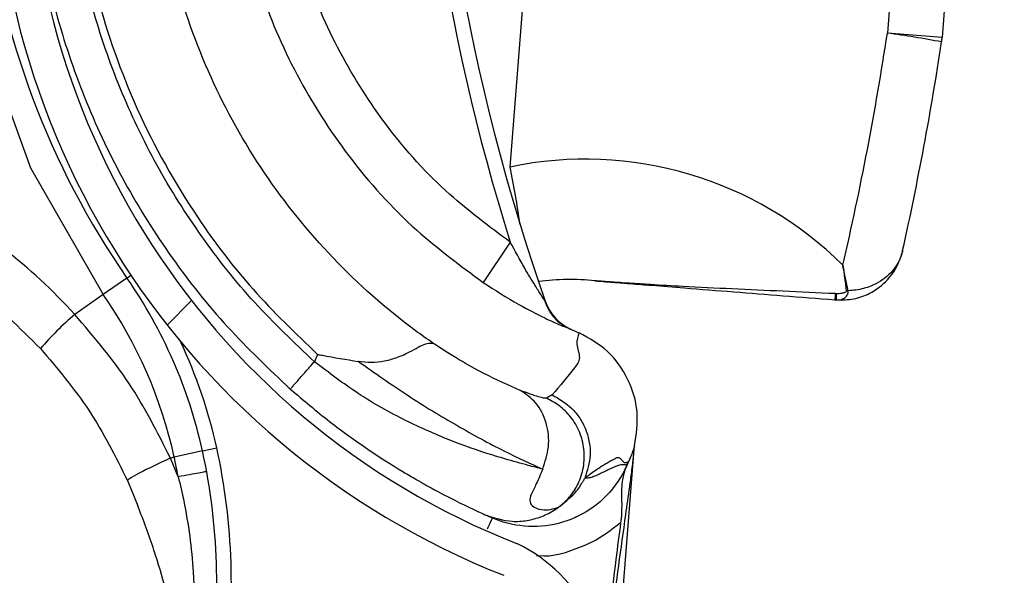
# Model space of a CAD drawing. Header units: inches. Extents: x 170 to 284, y 215 to 248.
# Tile 134 of 195: x 186.1453 to 186.2146, y 224.2498 to 224.2889. Entities that reach past the tile are written whole.
import ezdxf

# ---------------------------------------------------------------- set-up
doc = ezdxf.new("R2010")
doc.units = ezdxf.units.IN
doc.header["$LTSCALE"] = 0.25
doc.header["$MEASUREMENT"] = 0
doc.layers.add('RH BENCH MOUNT', color=7, linetype='Continuous')
pattern_1 = [(45, (176.0930244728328, 218.320867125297), (-0.03026527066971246, 0.03026527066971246), [])]

msp = doc.modelspace()

# ---------------------------------------------------------------- hatches: boundary and pattern name
at = {"layer": 'RH BENCH MOUNT'}
h = msp.add_hatch(dxfattribs=at)
h.set_pattern_fill('ANSI31', color=256, scale=0.34241245, angle=2.8e-322, style=0)
h.set_pattern_definition([(45, (176.1263761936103, 218.320867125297), (-0.03026527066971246, 0.03026527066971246), [])])
edge = h.paths.add_edge_path(flags=0)
edge.add_arc((186.41301658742, 224.2130895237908), 0.021400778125, 89.9999999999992, 390.52248781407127, ccw=False)
edge.add_line((186.41301658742, 224.2344903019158), (186.485779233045, 224.2344903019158))
edge.add_arc((186.485779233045, 224.6453852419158), 0.4108949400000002, 270, 450.0000000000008)
edge.add_line((186.485779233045, 225.0562801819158), (186.00212164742, 225.0562801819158))
edge.add_arc((186.00212164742, 225.0605603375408), 0.004280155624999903, 180.0000000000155, 269.9999999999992, ccw=False)
edge.add_line((185.997841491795, 225.0605603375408), (185.997841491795, 225.1033618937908))
edge.add_arc((186.00212164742, 225.1033618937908), 0.004280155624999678, 360, 540, ccw=False)
edge.add_line((186.006401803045, 225.1033618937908), (186.006401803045, 225.0605603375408))
edge.add_line((186.006401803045, 225.0605603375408), (186.003169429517, 225.0605603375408))
edge.add_line((186.003169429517, 225.0605603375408), (186.003169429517, 225.1033618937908))
edge.add_arc((186.00212164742, 225.1033618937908), 0.001047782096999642, 360, 540.0000000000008)
edge.add_line((186.001073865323, 225.1033618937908), (186.001073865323, 225.0605603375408))
edge.add_arc((186.00212164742, 225.0605603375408), 0.001047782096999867, 180, 270)
edge.add_line((186.00212164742, 225.0595125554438), (186.485779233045, 225.0595125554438))
edge.add_arc((186.485779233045, 224.6453852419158), 0.4141273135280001, 269.9999999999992, 450, ccw=False)
edge.add_line((186.485779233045, 224.2312579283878), (186.41301658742, 224.2312579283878))
edge.add_arc((186.41301658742, 224.2130895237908), 0.018168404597, 450.0000000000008, 750.5224878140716)
edge.add_arc((186.4277648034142, 224.221784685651), 0.001047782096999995, 390.5224878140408, 495.0000000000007)
edge.add_line((186.4270239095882, 224.222525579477), (186.4183287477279, 224.2138304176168))
edge.add_line((186.4183287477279, 224.2138304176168), (186.4160431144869, 224.2161160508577))
edge.add_line((186.4160431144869, 224.2161160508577), (186.4247382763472, 224.224811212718))
edge.add_arc((186.4277648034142, 224.221784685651), 0.004280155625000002, 390.522487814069, 495.0000000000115, ccw=False)
h = msp.add_hatch(dxfattribs=at)
h.set_pattern_fill('ANSI31', color=256, scale=0.34241245, style=0)
h.set_pattern_definition(pattern_1)
edge = h.paths.add_edge_path(flags=0)
edge.add_line((186.4524275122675, 225.0520000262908), (186.1100150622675, 225.0520000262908))
edge.add_line((186.1100150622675, 225.0520000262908), (186.1100150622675, 225.0562801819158))
edge.add_line((186.1100150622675, 225.0562801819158), (186.4524275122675, 225.0562801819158))
edge.add_arc((186.4524275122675, 224.6453852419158), 0.4108949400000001, 269.9999999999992, 450, ccw=False)
edge.add_line((186.4524275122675, 224.2344903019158), (186.3796648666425, 224.2344903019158))
edge.add_line((186.3796648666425, 224.2344903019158), (186.3796648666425, 224.2387704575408))
edge.add_line((186.3796648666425, 224.2387704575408), (186.4524275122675, 224.2387704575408))
edge.add_arc((186.4524275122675, 224.6453852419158), 0.406614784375, 270, 450.0000000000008)
h = msp.add_hatch(dxfattribs=at)
h.set_pattern_fill('ANSI31', color=256, scale=0.34241245, angle=2.8e-322, style=0)
h.set_pattern_definition(pattern_1)
edge = h.paths.add_edge_path(flags=0)
edge.add_arc((186.1669971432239, 224.2148798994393), 0.001712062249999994, 445.455402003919, 467.6658223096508)
edge.add_line((186.1664775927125, 224.2165112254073), (186.1657450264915, 224.2188113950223))
edge.add_arc((186.1669971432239, 224.2148798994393), 0.004126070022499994, 445.4554020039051, 467.6658223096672, ccw=False)
edge.add_arc((186.1662917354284, 224.2060051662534), 0.01302879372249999, 396.9315693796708, 445.45540200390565, ccw=False)
edge.add_arc((186.1618095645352, 224.2032013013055), 0.01830194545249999, 355.45540200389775, 395.516775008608, ccw=False)
edge.add_arc((186.1683290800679, 224.2026830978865), 0.01176186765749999, 287.5962596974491, 355.45540200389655, ccw=False)
edge.add_arc((186.1662998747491, 224.2061075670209), 0.01566536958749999, 230.7124700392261, 290.88620181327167, ccw=False)
edge.add_arc((186.1721653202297, 224.2137821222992), 0.02532140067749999, 208.3096502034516, 231.4363353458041, ccw=False)
edge.add_arc((186.1635368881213, 224.2080789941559), 0.01504902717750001, 167.6111203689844, 204.77005164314, ccw=False)
edge.add_arc((186.1758215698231, 224.2057629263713), 0.02754708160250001, 448.763905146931, 528.3879757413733, ccw=False)
edge.add_arc((186.1754384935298, 224.2419974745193), 0.008748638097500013, 276.4140209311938, 423.3968342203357)
edge.add_arc((186.2001763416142, 224.3025811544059), 0.05672062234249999, 175.0260377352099, 248.465301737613, ccw=False)
edge.add_arc((186.3581052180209, 224.2912304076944), 0.2150521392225, 518.8814295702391, 535.6614556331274, ccw=False)
edge.add_arc((186.1840258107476, 224.3573809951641), 0.02884824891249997, 460.61424547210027, 516.869158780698, ccw=False)
edge.add_arc((186.1710761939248, 224.4131286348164), 0.0284373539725, 285.5759958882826, 339.1744695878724)
edge.add_arc((186.1835452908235, 224.4079469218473), 0.01494630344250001, 340.7468428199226, 396.0025941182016)
edge.add_arc((186.1799881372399, 224.4064091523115), 0.0187470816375, 393.4132765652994, 426.8950179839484)
edge.add_arc((186.1825893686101, 224.4110456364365), 0.0134739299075, 429.3329594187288, 467.7290477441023)
edge.add_arc((186.1805855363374, 224.4182465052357), 0.006011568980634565, 470.4379345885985, 491.1729756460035)
edge.add_arc((186.1897725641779, 224.4102342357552), 0.01816498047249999, 496.3546620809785, 535.455402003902)
edge.add_arc((186.1825703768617, 224.4108067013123), 0.01094007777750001, 535.4554020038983, 625.4554020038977)
edge.add_arc((186.1818514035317, 224.4017613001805), 0.001866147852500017, 265.4554020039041, 281.0976484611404)
edge.add_line((186.182210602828, 224.3999300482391), (186.1826752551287, 224.3975611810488))
edge.add_arc((186.1818514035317, 224.4017613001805), 0.004280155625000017, 265.4554020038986, 281.09764846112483, ccw=False)
edge.add_arc((186.1825703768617, 224.4108067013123), 0.01335408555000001, 175.4554020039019, 265.4554020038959, ccw=False)
edge.add_arc((186.1897725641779, 224.4102342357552), 0.020578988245, 496.06676031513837, 535.4554020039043, ccw=False)
edge.add_arc((186.1805855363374, 224.4182465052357), 0.008425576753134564, 470.0330691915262, 491.9551129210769, ccw=False)
edge.add_arc((186.1825893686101, 224.4110456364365), 0.01588793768, 429.1457042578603, 467.92598269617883, ccw=False)
edge.add_arc((186.1799881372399, 224.4064091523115), 0.02116108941, 393.5599327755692, 427.0325737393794, ccw=False)
edge.add_arc((186.1835452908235, 224.4079469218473), 0.01736031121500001, 340.63565013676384, 395.8212553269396, ccw=False)
edge.add_arc((186.1710761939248, 224.4131286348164), 0.030851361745, 285.3735592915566, 339.23493959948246, ccw=False)
edge.add_arc((186.1840258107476, 224.3573809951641), 0.02643424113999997, 460.3971115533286, 516.7790151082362)
edge.add_arc((186.3581052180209, 224.2912304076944), 0.21263813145, 518.8930704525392, 535.6650915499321)
edge.add_arc((186.2001763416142, 224.3025811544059), 0.05430661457, 535.0120286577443, 608.5699368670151)
edge.add_arc((186.1754384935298, 224.2419974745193), 0.01116264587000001, 275.516440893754, 423.9844891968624, ccw=False)
edge.add_arc((186.1758215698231, 224.2057629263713), 0.02513307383, 448.4268021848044, 528.4260597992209)
edge.add_arc((186.1635368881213, 224.2080789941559), 0.01263501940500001, 527.5384492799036, 564.4380987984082)
edge.add_arc((186.1721653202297, 224.2137821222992), 0.022907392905, 208.499708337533, 231.4751172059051)
edge.add_arc((186.1662998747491, 224.2061075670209), 0.01325136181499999, 230.6476424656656, 291.190651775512)
edge.add_arc((186.1683290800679, 224.2026830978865), 0.009347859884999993, 287.1779261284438, 355.4554020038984)
edge.add_arc((186.1618095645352, 224.2032013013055), 0.01588793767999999, 355.4554020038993, 395.4075808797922)
edge.add_arc((186.1662917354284, 224.2060051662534), 0.01061478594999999, 397.0899033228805, 445.4554020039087)

# ---------------------------------------------------------------- linework, layer by layer
for p, q in [((186.1798038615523, 224.2785479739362), (186.1849874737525, 224.3437629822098)), ((186.2087836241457, 224.3183507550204), (186.2063694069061, 224.2879774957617)), ((186.2126417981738, 224.3180440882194), (186.2102275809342, 224.2876708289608)), ((186.2102275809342, 224.2876708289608), (186.2063694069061, 224.2879774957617)), ((186.1798181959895, 224.2732676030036), (186.1779043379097, 224.2704306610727)), ((186.1528333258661, 224.2707385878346), (186.1511628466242, 224.2695790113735)), ((186.1528333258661, 224.2707385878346), (186.1531083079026, 224.2709294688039)), ((186.1511628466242, 224.2695790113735), (186.1491495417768, 224.2681814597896)), ((186.2027827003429, 224.2696351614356), (186.2027066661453, 224.2696383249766)), ((186.2026772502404, 224.2692033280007), (186.2027560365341, 224.2691985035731)), ((186.2026772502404, 224.2692033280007), (186.2027493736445, 224.2691976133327)), ((186.1839413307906, 224.2671983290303), (186.1843469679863, 224.2670186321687)), ((186.1843469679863, 224.2670186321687), (186.1846681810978, 224.2668689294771)), ((186.1662568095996, 224.2653638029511), (186.166033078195, 224.2648511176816)), ((186.1827713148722, 224.2625090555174), (186.1823662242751, 224.2622783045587)), ((186.1885642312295, 224.2589177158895), (186.1885659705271, 224.2589395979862)), ((186.1581467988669, 224.2585680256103), (186.1561607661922, 224.258131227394)), ((186.1581467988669, 224.2585680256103), (186.1591500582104, 224.2587886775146)), ((186.1844372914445, 224.206996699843), (186.1885221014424, 224.2583876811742)), ((186.1561607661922, 224.258131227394), (186.1558894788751, 224.2580715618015)), ((186.1564403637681, 224.2567480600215), (186.1558894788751, 224.2580715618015)), ((186.1881476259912, 224.2578355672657), (186.1880295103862, 224.2575649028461)), ((186.1528637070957, 224.2564813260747), (186.1535971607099, 224.25471272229)), ((186.1780775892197, 224.2540667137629), (186.1782392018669, 224.2539944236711)), ((186.1783152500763, 224.253960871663), (186.1785582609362, 224.2538537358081))]:
    msp.add_line(p, q, dxfattribs=at)
at = {"layer": 'RH BENCH MOUNT', "flags": 128}
msp.add_lwpolyline([(186.1407323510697, 224.2988252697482), (186.1407421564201, 224.2980251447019), (186.1426032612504, 224.287890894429), (186.1460429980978, 224.2785045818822), (186.1511628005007, 224.2695790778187), (186.1511628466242, 224.2695790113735), (186.1511628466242, 224.2695790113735)], dxfattribs=at)
at = {"layer": 'RH BENCH MOUNT'}
for centre, radius, start, end in [((186.3196078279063, 224.3172733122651), 0.1465525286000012, 160.7960203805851, 197.473977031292), ((186.3196078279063, 224.3172733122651), 0.1455252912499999, 160.8098266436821, 199.3259522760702), ((186.2001763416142, 224.3025811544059), 0.05672062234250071, 175.0260377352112, 248.4653017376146), ((186.2001763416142, 224.3025811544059), 0.05430661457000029, 175.0120286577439, 248.5699368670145), ((186.2003704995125, 224.303736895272), 0.05786770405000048, 186.3572933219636, 214.7667559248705), ((185.9947828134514, 224.3200780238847), 0.2140077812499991, 346.9167998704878, 351.3732464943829), ((186.1925087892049, 224.1907063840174), 0.09825368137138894, 79.63215878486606, 81.89024990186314), ((185.9942036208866, 224.3201240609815), 0.2184591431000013, 347.4535877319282, 351.3732464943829), ((186.2057902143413, 224.2880235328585), 0.004451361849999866, 351.3732464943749, 355.4554020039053), ((186.1851265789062, 224.2534246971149), 0.02568093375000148, 45.15842060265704, 101.96202785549), ((186.1224494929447, 224.2665327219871), 0.05859940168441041, 7.847938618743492, 11.83187121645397), ((186.1247048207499, 224.2512129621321), 0.03424124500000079, 12.40386948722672, 34.76675592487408), ((186.1840127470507, 224.2535132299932), 0.01712062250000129, 84.06589905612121, 97.4020021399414), ((186.1858358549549, 224.2710529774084), 0.0005136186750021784, 264.0658990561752, 265.4696575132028), ((186.1247048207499, 224.2512129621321), 0.03220774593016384, 12.40386948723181, 34.76675592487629), ((186.2130245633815, 224.2687221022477), 0.01035849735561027, 174.925481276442, 177.3372458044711), ((186.2192212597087, 224.2684122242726), 0.01648398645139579, 175.7453510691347, 177.2659777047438), ((186.202753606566, 224.2747766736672), 0.005005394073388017, 278.3034086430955, 279.867494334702), ((186.1855138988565, 224.2702460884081), 0.003424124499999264, 199.325952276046, 246.07781352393), ((186.202750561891, 224.269214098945), 1.652837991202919e-05, 265.8773763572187, 289.3432568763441), ((186.1642276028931, 224.2507320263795), 0.02306145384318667, 130.8303067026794, 139.2940150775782), ((186.1247048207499, 224.2512129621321), 0.03526848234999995, 12.4038694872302, 25.29406296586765), ((186.1160099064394, 224.2493006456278), 0.04314396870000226, 351.2267056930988, 12.40386948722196), ((186.1160099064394, 224.2493006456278), 0.04417120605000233, 351.2267056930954, 12.40386948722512), ((186.1160099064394, 224.2493006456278), 0.04111046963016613, 10.43589846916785, 12.40386948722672), ((186.1754384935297, 224.2419974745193), 0.01116264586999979, 275.5164408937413, 63.98448919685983)]:
    msp.add_arc(centre, radius, start, end, dxfattribs=at)
for points, knots in [([(186.1493013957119, 224.3090369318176), (186.1491432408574, 224.3060026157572), (186.1488216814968, 224.2998332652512), (186.1504076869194, 224.2908925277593), (186.153363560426, 224.282465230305), (186.157243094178, 224.2755560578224), (186.1616103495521, 224.2698072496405), (186.1646999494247, 224.2668526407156), (186.1662568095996, 224.2653638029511)], [0, 0, 0, 0, 0.1870908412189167, 0.3803918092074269, 0.5558755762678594, 0.7364481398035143, 0.8671952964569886, 1, 1, 1, 1]), ([(186.1743722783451, 224.2661553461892), (186.173952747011, 224.2664522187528), (186.1714382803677, 224.2682315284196), (186.1671993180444, 224.2720106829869), (186.1623287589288, 224.2780168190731), (186.1585642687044, 224.2847761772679), (186.1558977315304, 224.2922369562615), (186.1545682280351, 224.300242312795), (186.1546365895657, 224.3057822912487), (186.1549246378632, 224.3085200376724), (186.1549246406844, 224.308520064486)], [0, 0, 0, 0, 0.03155846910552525, 0.1891461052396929, 0.346733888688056, 0.5043277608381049, 0.6619226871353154, 0.8309600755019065, 0.9999983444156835, 1, 1, 1, 1]), ([(186.166033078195, 224.2648511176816), (186.1645917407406, 224.2662111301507), (186.1617067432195, 224.2689333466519), (186.1580080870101, 224.273613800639), (186.1548239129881, 224.2786579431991), (186.1522549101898, 224.2840525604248), (186.1503055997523, 224.289700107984), (186.1490411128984, 224.2955346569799), (186.1484037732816, 224.3014664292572), (186.1485739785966, 224.3054297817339), (186.1486588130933, 224.3074052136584)], [0, 0, 0, 0, 0.1247413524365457, 0.2496837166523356, 0.374688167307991, 0.4999855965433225, 0.6253465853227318, 0.7503062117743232, 0.8755465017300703, 1, 1, 1, 1]), ([(186.146045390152, 224.3007949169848), (186.1461892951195, 224.2989078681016), (186.1464920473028, 224.2949378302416), (186.1478431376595, 224.2890021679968), (186.149872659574, 224.2830671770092), (186.1525786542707, 224.2774039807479), (186.1559194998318, 224.2721082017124), (186.1598033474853, 224.2672034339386), (186.1628249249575, 224.264350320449), (186.1643330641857, 224.2629262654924)], [0, 0, 0, 0, 0.1313887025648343, 0.276420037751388, 0.4215581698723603, 0.5666389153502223, 0.7114924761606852, 0.8559992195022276, 1, 1, 1, 1]), ([(186.1608362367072, 224.2969947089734), (186.1612199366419, 224.2950709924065), (186.1620459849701, 224.2909295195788), (186.1646649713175, 224.2849561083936), (186.1683627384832, 224.2791358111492), (186.1728169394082, 224.2741941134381), (186.1763133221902, 224.2716076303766), (186.1779043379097, 224.2704306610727)], [0, 0, 0, 0, 0.1810254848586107, 0.3897206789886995, 0.5984159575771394, 0.8172607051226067, 0.9999999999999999, 0.9999999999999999, 0.9999999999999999, 0.9999999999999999]), ([(186.1798181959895, 224.2732676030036), (186.1783627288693, 224.2743443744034), (186.1751642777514, 224.2767106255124), (186.171088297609, 224.2812310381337), (186.1677098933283, 224.2865567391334), (186.1653744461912, 224.2918454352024), (186.1646486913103, 224.2954495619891), (186.1643312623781, 224.2970259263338)], [0, 0, 0, 0, 0.1862448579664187, 0.4092810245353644, 0.6219695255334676, 0.8346579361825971, 1, 1, 1, 1]), ([(186.1491495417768, 224.2681814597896), (186.149149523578, 224.2681814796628), (186.1476161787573, 224.2698559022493), (186.1442333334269, 224.2730545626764), (186.1402891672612, 224.2753982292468), (186.1382844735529, 224.2765894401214)], [0, 0, 0, 0, 5.83624926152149e-06, 0.4917349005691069, 1, 1, 1, 1]), ([(186.1372061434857, 224.2730612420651), (186.1389170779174, 224.2720803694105), (186.1423986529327, 224.2700843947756), (186.1452800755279, 224.2672259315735), (186.1467454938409, 224.2657721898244)], [0, 0, 0, 0, 0.4914254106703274, 1, 1, 1, 1]), ([(186.1822033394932, 224.2692352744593), (186.1821999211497, 224.2692400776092), (186.1821388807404, 224.2693258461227), (186.1819219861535, 224.2696491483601), (186.1814584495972, 224.2703776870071), (186.1807124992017, 224.2716180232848), (186.1801517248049, 224.272652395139), (186.1798181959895, 224.2732676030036)], [0, 0, 0, 0, 0.005253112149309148, 0.09380336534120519, 0.2660256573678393, 0.5634579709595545, 1, 1, 1, 1]), ([(186.2027493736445, 224.2691976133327), (186.203177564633, 224.2692007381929), (186.2040215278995, 224.2692068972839), (186.205312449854, 224.2696926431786), (186.2065930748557, 224.270677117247), (186.2072111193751, 224.2717907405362), (186.2074120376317, 224.2725216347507), (186.2074387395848, 224.2726354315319), (186.2074451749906, 224.2726642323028), (186.2074460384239, 224.2726680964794)], [0, 0, 0, 0, 0.1732409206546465, 0.3414573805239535, 0.5985081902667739, 0.9384150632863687, 0.9844493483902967, 0.9979135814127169, 1, 1, 1, 1]), ([(186.2074460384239, 224.2726680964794), (186.2074453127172, 224.2726648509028), (186.2074398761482, 224.2726405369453), (186.2074170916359, 224.2725443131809), (186.2073847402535, 224.2724304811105), (186.2071877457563, 224.271840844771), (186.2066433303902, 224.2709841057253), (186.2054294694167, 224.2701988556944), (186.2043689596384, 224.2698966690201), (186.2037924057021, 224.2698575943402), (186.2036113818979, 224.2698453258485)], [0, 0, 0, 0, 0.002292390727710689, 0.01717324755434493, 0.06815791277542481, 0.08374770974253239, 0.4445090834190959, 0.728832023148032, 0.914859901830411, 1, 1, 1, 1]), ([(186.2032354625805, 224.2716339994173), (186.203236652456, 224.2716261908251), (186.203328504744, 224.2710234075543), (186.2034029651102, 224.2704196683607), (186.2034764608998, 224.2698237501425)], [0, 0, 0, 0, 0.01295422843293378, 1, 1, 1, 1]), ([(186.2036113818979, 224.2698453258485), (186.2034937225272, 224.2704346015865), (186.2033745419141, 224.2710314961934), (186.20323721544, 224.2716264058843), (186.2032354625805, 224.2716339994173)], [0, 0, 0, 0, 0.9872358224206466, 1, 1, 1, 1]), ([(186.1779043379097, 224.2704306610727), (186.1787405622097, 224.2698945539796), (186.180211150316, 224.2689517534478), (186.1821226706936, 224.2679728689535), (186.183331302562, 224.2674297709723), (186.1837909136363, 224.2672519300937), (186.1839222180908, 224.2672069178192), (186.1839222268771, 224.2672069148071)], [0, 0, 0, 0, 0.3699466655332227, 0.6505899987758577, 0.8492685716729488, 0.9999899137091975, 1, 1, 1, 1]), ([(186.2027066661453, 224.2696383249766), (186.2014737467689, 224.2696945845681), (186.1990050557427, 224.2698072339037), (186.1954152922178, 224.2699694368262), (186.1923281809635, 224.2701211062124), (186.1899486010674, 224.2702558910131), (186.1883961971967, 224.2703543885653), (186.18740093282, 224.2704225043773), (186.1867689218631, 224.2704678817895), (186.1863700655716, 224.2704973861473), (186.1861189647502, 224.270516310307), (186.185946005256, 224.2705294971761), (186.1858377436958, 224.2705378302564), (186.1857886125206, 224.2705416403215), (186.1857845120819, 224.2705419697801), (186.1857827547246, 224.2705421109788)], [0, 0, 0, 0, 0.2019912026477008, 0.4044496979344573, 0.6088048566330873, 0.7472867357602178, 0.8378383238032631, 0.8960050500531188, 0.9331273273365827, 0.9568423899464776, 0.9721219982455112, 0.9821627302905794, 0.9924314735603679, 0.9967562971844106, 0.9999999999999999, 0.9999999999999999, 0.9999999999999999, 0.9999999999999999]), ([(186.185795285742, 224.2705409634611), (186.1857968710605, 224.270540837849), (186.1858005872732, 224.2705405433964), (186.185850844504, 224.2705365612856), (186.1859610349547, 224.2705278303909), (186.1861366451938, 224.2705139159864), (186.1863926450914, 224.2704936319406), (186.1867993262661, 224.2704614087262), (186.1874435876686, 224.270410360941), (186.1884568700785, 224.2703300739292), (186.1900327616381, 224.2702052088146), (186.1924335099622, 224.2700149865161), (186.1955001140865, 224.2697720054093), (186.1990405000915, 224.2694914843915), (186.201457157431, 224.2693000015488), (186.2026772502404, 224.2692033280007)], [0, 0, 0, 0, 0.003085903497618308, 0.007233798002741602, 0.01731150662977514, 0.02732238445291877, 0.04265796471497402, 0.06654606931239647, 0.1040048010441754, 0.1627312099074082, 0.2541116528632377, 0.393603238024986, 0.5985768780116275, 0.797334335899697, 0.9999999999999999, 0.9999999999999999, 0.9999999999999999, 0.9999999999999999]), ([(186.2027560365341, 224.2691985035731), (186.2029049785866, 224.2692033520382), (186.2031103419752, 224.2692100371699), (186.2033285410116, 224.2693166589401), (186.2034501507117, 224.2694091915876), (186.2035302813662, 224.269508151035), (186.2035810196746, 224.269612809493), (186.2036039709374, 224.269691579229), (186.2036133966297, 224.2697671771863), (186.2036136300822, 224.2698150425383), (186.2036117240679, 224.2698407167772), (186.2036113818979, 224.2698453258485)], [0, 0, 0, 0, 0.3645929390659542, 0.5027058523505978, 0.6105078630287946, 0.7482334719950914, 0.8124580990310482, 0.8899537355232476, 0.9408504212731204, 0.9893813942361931, 1, 1, 1, 1]), ([(186.2034764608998, 224.2698237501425), (186.2034765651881, 224.2698225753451), (186.2034771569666, 224.2698159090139), (186.203475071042, 224.2698026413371), (186.2034642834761, 224.2697812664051), (186.2034432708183, 224.2697594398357), (186.2033994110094, 224.2697282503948), (186.203335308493, 224.2696994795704), (186.2032424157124, 224.2696711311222), (186.2030600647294, 224.2696347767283), (186.2029017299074, 224.2696349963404), (186.2027827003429, 224.2696351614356)], [0, 0, 0, 0, 0.004695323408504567, 0.02664338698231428, 0.05219506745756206, 0.09877045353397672, 0.1450743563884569, 0.2652549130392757, 0.3748338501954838, 0.530025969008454, 1, 1, 1, 1]), ([(186.1822033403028, 224.269235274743), (186.1823325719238, 224.2689080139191), (186.1825575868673, 224.2683381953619), (186.1831686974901, 224.2676412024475), (186.1836552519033, 224.2673609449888), (186.1839223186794, 224.2672071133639)], [0, 0, 0, 0, 0.378355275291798, 0.6587829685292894, 1, 1, 1, 1]), ([(186.1822827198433, 224.2691129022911), (186.1822804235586, 224.2691164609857), (186.1822753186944, 224.2691243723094), (186.1822499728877, 224.2691638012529), (186.1822360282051, 224.2691854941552)], [0, 0, 0, 0, 0.4498228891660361, 1, 1, 1, 1]), ([(186.1558894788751, 224.2580715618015), (186.1549828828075, 224.2598684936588), (186.1531458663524, 224.2635095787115), (186.1504931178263, 224.2666107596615), (186.1491495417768, 224.2681814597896)], [0, 0, 0, 0, 0.4935154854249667, 1, 1, 1, 1]), ([(186.1846720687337, 224.2668767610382), (186.1845782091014, 224.2666289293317), (186.1843904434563, 224.2661331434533), (186.1848390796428, 224.2650713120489), (186.1840194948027, 224.2639850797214), (186.1833062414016, 224.2631416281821), (186.1827713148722, 224.2625090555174)], [0, 0, 0, 0, 0.1666800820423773, 0.3334425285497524, 0.5000945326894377, 1, 1, 1, 1]), ([(186.1885659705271, 224.2589395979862), (186.1886899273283, 224.2597384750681), (186.1889377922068, 224.2613359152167), (186.1881789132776, 224.2636733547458), (186.1867952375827, 224.2657046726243), (186.1853799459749, 224.2664859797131), (186.1846720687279, 224.266876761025)], [0, 0, 0, 0, 0.2500474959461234, 0.4999967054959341, 0.7499165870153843, 1, 1, 1, 1]), ([(186.1691114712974, 224.2648857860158), (186.1694191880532, 224.2648527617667), (186.1700508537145, 224.2647849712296), (186.1710063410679, 224.2648958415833), (186.1719419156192, 224.265153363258), (186.1729777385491, 224.2656529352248), (186.1738807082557, 224.2662012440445), (186.1742109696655, 224.2661710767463), (186.1743729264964, 224.2661562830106)], [0, 0, 0, 0, 0.1136768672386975, 0.2333502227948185, 0.3620694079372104, 0.5019163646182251, 0.7557448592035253, 1, 1, 1, 1]), ([(186.1805204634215, 224.2628337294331), (186.1797112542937, 224.2631868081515), (186.1784832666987, 224.263722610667), (186.1762537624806, 224.2649438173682), (186.1750018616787, 224.2657508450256), (186.1743729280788, 224.2661562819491)], [0, 0, 0, 0, 0.4901989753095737, 0.7438846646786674, 1, 1, 1, 1]), ([(186.1467454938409, 224.2657721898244), (186.1479383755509, 224.264366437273), (186.1503558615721, 224.2615175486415), (186.1520204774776, 224.2581746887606), (186.1528637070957, 224.2564813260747)], [0, 0, 0, 0, 0.4934389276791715, 1, 1, 1, 1]), ([(186.1662568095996, 224.2653638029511), (186.1662681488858, 224.2653616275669), (186.1663811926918, 224.26533994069), (186.1673318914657, 224.2651599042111), (186.1682715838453, 224.2650066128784), (186.1691094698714, 224.2648699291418)], [0, 0, 0, 0, 0.01193493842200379, 0.1189819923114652, 1, 1, 1, 1]), ([(186.1643330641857, 224.2629262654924), (186.164355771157, 224.262951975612), (186.1643907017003, 224.2629915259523), (186.164602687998, 224.2632315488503), (186.1648220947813, 224.2634799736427), (186.1650944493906, 224.2637883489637), (186.1654902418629, 224.2642364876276), (186.1658192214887, 224.2646089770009), (186.166033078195, 224.2648511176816)], [0, 0, 0, 0, 0.2394567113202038, 0.3683605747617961, 0.500000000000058, 0.6316394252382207, 0.7605432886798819, 0.9999999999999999, 0.9999999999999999, 0.9999999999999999, 0.9999999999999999]), ([(186.1821017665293, 224.2572914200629), (186.1817686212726, 224.2573751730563), (186.1809728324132, 224.2575752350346), (186.1798428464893, 224.2578939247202), (186.1789458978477, 224.258159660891), (186.1777134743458, 224.2585365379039), (186.1756318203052, 224.2592627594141), (186.1724046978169, 224.2606792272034), (186.169127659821, 224.2624967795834), (186.1670501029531, 224.2640773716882), (186.166033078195, 224.2648511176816)], [0, 0, 0, 0, 0.08980644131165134, 0.2145219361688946, 0.2531624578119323, 0.275966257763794, 0.462890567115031, 0.6373953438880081, 0.822494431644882, 1, 1, 1, 1]), ([(186.1691120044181, 224.2648855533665), (186.1702694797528, 224.2640692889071), (186.1726468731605, 224.2623927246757), (186.1761711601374, 224.2602735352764), (186.1795355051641, 224.2584431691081), (186.1812322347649, 224.2576831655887), (186.1821031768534, 224.2572930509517)], [0, 0, 0, 0, 0.230525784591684, 0.4734878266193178, 0.729737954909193, 1, 1, 1, 1]), ([(186.1643330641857, 224.2629262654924), (186.1652554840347, 224.2621433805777), (186.1670774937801, 224.2605969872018), (186.1697775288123, 224.2586732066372), (186.1718221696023, 224.2573549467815), (186.1728005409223, 224.2568010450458), (186.1730913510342, 224.2566364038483)], [0, 0, 0, 0, 0.3013203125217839, 0.5951829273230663, 0.8796725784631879, 1, 1, 1, 1]), ([(186.1821023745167, 224.2572898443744), (186.1822712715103, 224.2578080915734), (186.1826221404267, 224.2588847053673), (186.1824374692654, 224.2605670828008), (186.1817307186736, 224.2620157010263), (186.180914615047, 224.2625675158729), (186.1805215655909, 224.262833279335)], [0, 0, 0, 0, 0.2405618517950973, 0.4997464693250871, 0.7590693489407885, 1, 1, 1, 1]), ([(186.182366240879, 224.2622782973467), (186.1822405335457, 224.2622809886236), (186.1819893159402, 224.2622863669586), (186.1810151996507, 224.2626491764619), (186.180528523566, 224.2628304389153)], [0, 0, 0, 0, 0.5003922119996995, 1, 1, 1, 1]), ([(186.1827713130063, 224.262509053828), (186.1832602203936, 224.2622306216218), (186.184012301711, 224.261802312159), (186.1847395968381, 224.2608798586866), (186.1851633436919, 224.2600689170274), (186.1854050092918, 224.2591864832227), (186.1855001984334, 224.2580158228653), (186.1852407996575, 224.257190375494), (186.1850721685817, 224.2566537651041)], [0, 0, 0, 0, 0.2394514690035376, 0.3683457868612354, 0.4999761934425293, 0.6316105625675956, 0.7605158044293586, 1, 1, 1, 1]), ([(186.1832244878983, 224.2546157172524), (186.1834852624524, 224.2548363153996), (186.1840353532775, 224.2553016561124), (186.1846475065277, 224.2562663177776), (186.1850268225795, 224.2574273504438), (186.1850662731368, 224.2587001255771), (186.1847461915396, 224.2599328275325), (186.1841193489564, 224.2609817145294), (186.1833088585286, 224.261787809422), (186.1826693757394, 224.2621205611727), (186.182366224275, 224.2622783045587)], [0, 0, 0, 0, 0.1098512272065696, 0.2317256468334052, 0.3631776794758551, 0.4999999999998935, 0.6368223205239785, 0.7682743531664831, 0.8901487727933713, 1, 1, 1, 1]), ([(186.1885642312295, 224.2589177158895), (186.1885447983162, 224.2588547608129), (186.1884518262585, 224.2585535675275), (186.1883032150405, 224.2581535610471), (186.1881605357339, 224.2578445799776), (186.188160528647, 224.2578445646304)], [0, 0, 0, 0, 0.2090106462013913, 0.9999607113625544, 0.9999999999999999, 0.9999999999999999, 0.9999999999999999, 0.9999999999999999]), ([(186.1885221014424, 224.2583876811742), (186.1885225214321, 224.258392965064), (186.1885250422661, 224.2584246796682), (186.1885333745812, 224.2585295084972), (186.1885448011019, 224.2586732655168), (186.18855823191, 224.2588422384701), (186.188561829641, 224.258887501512), (186.1885642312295, 224.2589177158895)], [0, 0, 0, 0, 0.01571398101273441, 0.09431738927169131, 0.3218612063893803, 0.5473229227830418, 1, 1, 1, 1]), ([(186.1864902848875, 224.243480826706), (186.1868135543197, 224.2458237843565), (186.1873017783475, 224.2493622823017), (186.1878797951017, 224.2535469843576), (186.1881877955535, 224.2557396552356), (186.1883502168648, 224.2569310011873), (186.1884291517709, 224.2575845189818), (186.1884708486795, 224.2579454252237), (186.1884933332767, 224.2581447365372), (186.1885057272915, 224.2582551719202), (186.1885131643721, 224.258320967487), (186.1885175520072, 224.2583591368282), (186.1885203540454, 224.2583824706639), (186.1885217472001, 224.2583933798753), (186.1885225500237, 224.2583985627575), (186.1885228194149, 224.2583991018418), (186.1885227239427, 224.2583958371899), (186.188522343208, 224.2583908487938), (186.1885221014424, 224.2583876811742)], [0, 0, 0, 0, 0.4681368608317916, 0.7070129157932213, 0.8371325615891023, 0.9079072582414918, 0.9470740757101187, 0.968789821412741, 0.9808770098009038, 0.9876679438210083, 0.9915546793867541, 0.994770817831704, 0.9959953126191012, 0.9972287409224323, 0.997848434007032, 0.9984730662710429, 0.9990304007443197, 1, 1, 1, 1]), ([(186.1558894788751, 224.2580715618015), (186.1554751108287, 224.2578775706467), (186.1546221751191, 224.2574782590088), (186.1536222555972, 224.2569737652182), (186.152960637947, 224.2566050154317), (186.1528954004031, 224.2565217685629), (186.1528637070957, 224.2564813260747)], [0, 0, 0, 0, 0.2429069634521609, 0.4999999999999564, 0.7570930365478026, 1, 1, 1, 1]), ([(186.1880295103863, 224.2575649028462), (186.1880294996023, 224.2575648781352), (186.1876840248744, 224.25677323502), (186.1867296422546, 224.2553528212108), (186.1851845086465, 224.2542343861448), (186.1835296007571, 224.2535000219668), (186.1817206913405, 224.2531177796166), (186.1798173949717, 224.2533693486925), (186.1788069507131, 224.2537449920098), (186.1785582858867, 224.2538537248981), (186.1785582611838, 224.2538537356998)], [0, 0, 0, 0, 7.18941595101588e-06, 0.2303203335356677, 0.4448965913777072, 0.4983905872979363, 0.7130087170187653, 0.9276298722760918, 0.9999928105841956, 1, 1, 1, 1]), ([(186.185071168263, 224.256651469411), (186.1851830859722, 224.2567421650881), (186.185420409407, 224.2569344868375), (186.1857747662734, 224.2571891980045), (186.1860612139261, 224.2573802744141), (186.1862753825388, 224.2575154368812), (186.1864114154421, 224.2575989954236), (186.1865501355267, 224.2576819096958), (186.1866915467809, 224.2577641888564), (186.1868427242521, 224.2578498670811), (186.1869980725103, 224.2579353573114), (186.1871380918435, 224.2580114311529), (186.187241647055, 224.2580645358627), (186.1873154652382, 224.2581015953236), (186.1873783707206, 224.2581165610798), (186.1874433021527, 224.2581124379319), (186.1875107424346, 224.2580856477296), (186.1875804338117, 224.2580332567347), (186.1876483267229, 224.2579531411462), (186.187713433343, 224.2578826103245), (186.1877646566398, 224.2578280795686), (186.1877986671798, 224.2577944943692), (186.1878285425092, 224.2577666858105), (186.1878682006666, 224.257750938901), (186.1879221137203, 224.2577441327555), (186.1879893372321, 224.2577560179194), (186.1880637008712, 224.2577846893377), (186.1881200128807, 224.2578193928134), (186.1881481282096, 224.2578367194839)], [0, 0, 0, 0, 0.0848073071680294, 0.1798353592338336, 0.2850849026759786, 0.3228266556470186, 0.3617275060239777, 0.4017874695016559, 0.4430065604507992, 0.485384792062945, 0.5351510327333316, 0.5813528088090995, 0.6105805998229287, 0.6293562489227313, 0.6489120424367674, 0.6766412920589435, 0.707547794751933, 0.7416323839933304, 0.7850907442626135, 0.8280699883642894, 0.8539878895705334, 0.8729964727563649, 0.885095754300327, 0.9032140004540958, 0.9275168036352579, 0.951748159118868, 0.9759089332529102, 1, 1, 1, 1]), ([(186.1880293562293, 224.2575645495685), (186.1879788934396, 224.2575775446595), (186.1878757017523, 224.257604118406), (186.1876978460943, 224.2575997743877), (186.1875026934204, 224.2575658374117), (186.1872949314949, 224.2575014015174), (186.1870825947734, 224.2574168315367), (186.1868695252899, 224.2573202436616), (186.186632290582, 224.2572040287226), (186.1864016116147, 224.257087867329), (186.1861952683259, 224.2569857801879), (186.1860219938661, 224.2569025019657), (186.1858577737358, 224.256829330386), (186.1856871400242, 224.2567609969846), (186.1855207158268, 224.2567048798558), (186.185359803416, 224.2566658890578), (186.1852073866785, 224.2566448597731), (186.1851158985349, 224.256649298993), (186.1850711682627, 224.256651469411)], [0, 0, 0, 0, 0.06578093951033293, 0.1345158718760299, 0.2062058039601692, 0.27713025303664, 0.3450539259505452, 0.4118164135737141, 0.4774590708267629, 0.563672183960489, 0.622780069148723, 0.6670965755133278, 0.724168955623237, 0.7778304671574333, 0.8321346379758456, 0.8905164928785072, 0.9464714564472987, 1, 1, 1, 1]), ([(186.188160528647, 224.2578445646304), (186.1881605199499, 224.2578445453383), (186.1880874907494, 224.2576825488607), (186.1880117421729, 224.2575138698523), (186.1879360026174, 224.257345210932)], [0, 0, 0, 0, 0.0001190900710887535, 1, 1, 1, 1]), ([(186.1879360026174, 224.257345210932), (186.1879638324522, 224.257410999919), (186.188026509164, 224.2575591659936), (186.1881043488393, 224.257736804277), (186.1881476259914, 224.2578355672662)], [0, 0, 0, 0, 0.4440219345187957, 1, 1, 1, 1]), ([(186.1821009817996, 224.2572882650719), (186.1819538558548, 224.2569284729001), (186.1817487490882, 224.2564268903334), (186.181450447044, 224.2558513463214), (186.1812522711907, 224.255432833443), (186.1811547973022, 224.2549946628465), (186.1814136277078, 224.2546114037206), (186.1822712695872, 224.2543023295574), (186.1828434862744, 224.2544904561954), (186.1832244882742, 224.254615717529)], [0, 0, 0, 0, 0.1001269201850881, 0.1395859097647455, 0.1897135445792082, 0.2582342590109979, 0.3697357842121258, 0.5803479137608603, 1, 1, 1, 1]), ([(186.1879360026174, 224.257345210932), (186.1878513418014, 224.2570932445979), (186.187633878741, 224.2564460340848), (186.1876617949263, 224.255306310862), (186.1876694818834, 224.2541969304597), (186.1876032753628, 224.253644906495), (186.1875907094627, 224.2535401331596)], [0, 0, 0, 0, 0.2412678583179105, 0.6197299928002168, 0.9278253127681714, 1, 1, 1, 1]), ([(186.1564400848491, 224.2567487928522), (186.156440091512, 224.2567487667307), (186.1565822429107, 224.2561914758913), (186.157082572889, 224.2539860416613), (186.1577093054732, 224.2494142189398), (186.1575462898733, 224.2453918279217), (186.1574516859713, 224.2430574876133)], [0, 0, 0, 0, 5.869764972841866e-06, 0.1252288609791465, 0.4923383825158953, 1, 1, 1, 1]), ([(186.1730913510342, 224.2566364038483), (186.1734919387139, 224.2564029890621), (186.1745890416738, 224.2557637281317), (186.1759710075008, 224.2550628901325), (186.1771816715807, 224.2544738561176), (186.177908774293, 224.2541425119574), (186.1780216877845, 224.2540918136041), (186.1780775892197, 224.2540667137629)], [0, 0, 0, 0, 0.1282528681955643, 0.3512504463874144, 0.5733912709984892, 0.7887937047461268, 1, 1, 1, 1]), ([(186.1832244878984, 224.2546157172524), (186.1836241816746, 224.2549311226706), (186.1843098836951, 224.2554722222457), (186.1847834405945, 224.2561568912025), (186.1849847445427, 224.2564993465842), (186.1850382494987, 224.2565966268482), (186.1850521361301, 224.256621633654), (186.1850567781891, 224.2566299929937)], [0, 0, 0, 0, 0.5022803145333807, 0.8616962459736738, 0.9584272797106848, 0.9861029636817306, 1, 1, 1, 1]), ([(186.1564012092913, 224.2426699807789), (186.1563752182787, 224.2433687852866), (186.1563238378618, 224.2447502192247), (186.1560114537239, 224.2468135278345), (186.1555066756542, 224.2491044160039), (186.1547039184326, 224.2517802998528), (186.1539876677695, 224.2536787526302), (186.1535975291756, 224.2547128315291)], [0, 0, 0, 0, 0.1627420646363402, 0.3217171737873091, 0.4905672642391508, 0.7225142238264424, 1, 1, 1, 1]), ([(186.1780775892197, 224.2540667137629), (186.1786988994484, 224.2538639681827), (186.1796550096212, 224.2535519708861), (186.1810175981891, 224.2536509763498), (186.182043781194, 224.2539268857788), (186.1827731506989, 224.2542960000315), (186.1831437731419, 224.2545585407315), (186.1832244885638, 224.2546157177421)], [0, 0, 0, 0, 0.3580314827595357, 0.5509607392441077, 0.748044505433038, 0.9451282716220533, 1, 1, 1, 1]), ([(186.1782392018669, 224.2539944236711), (186.1783033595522, 224.2539657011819), (186.1784961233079, 224.2538794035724), (186.1783443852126, 224.2539482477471), (186.1781628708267, 224.2540280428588), (186.1782942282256, 224.253970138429), (186.1783152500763, 224.253960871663)], [0, 0, 0, 0, 0.1877582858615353, 0.5641255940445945, 0.9302446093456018, 1, 1, 1, 1]), ([(186.1782256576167, 224.2530931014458), (186.1782571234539, 224.2531650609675), (186.1783804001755, 224.2534469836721), (186.1785184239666, 224.2537626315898), (186.1785449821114, 224.2538233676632), (186.1785582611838, 224.2538537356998)], [0, 0, 0, 0, 0.1462931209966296, 0.573146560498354, 1, 1, 1, 1]), ([(186.1816587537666, 224.2512214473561), (186.1817039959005, 224.2512152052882), (186.1827750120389, 224.2510674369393), (186.1841245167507, 224.2515367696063), (186.1860671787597, 224.2523630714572), (186.1869319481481, 224.2530311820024), (186.1875907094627, 224.2535401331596)], [0, 0, 0, 0, 0.02109882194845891, 0.4994719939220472, 0.6187093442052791, 1, 1, 1, 1]), ([(186.1875907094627, 224.2535401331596), (186.1874781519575, 224.2526717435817), (186.1870523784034, 224.2493868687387), (186.1866909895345, 224.2460941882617), (186.1864251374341, 224.2436719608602)], [0, 0, 0, 0, 0.26436001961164, 1, 1, 1, 1])]:
    msp.add_open_spline(points, degree=3, knots=knots, dxfattribs=at)
msp.add_open_spline([(186.1584401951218, 224.2571155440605), (186.1584120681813, 224.2571103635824), (186.1583558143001, 224.2571000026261), (186.1579147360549, 224.2570187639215), (186.157268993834, 224.256899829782), (186.1567165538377, 224.2567980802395), (186.1564403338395, 224.2567472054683)], degree=3, dxfattribs=at)

doc.saveas('drawing.dxf')
